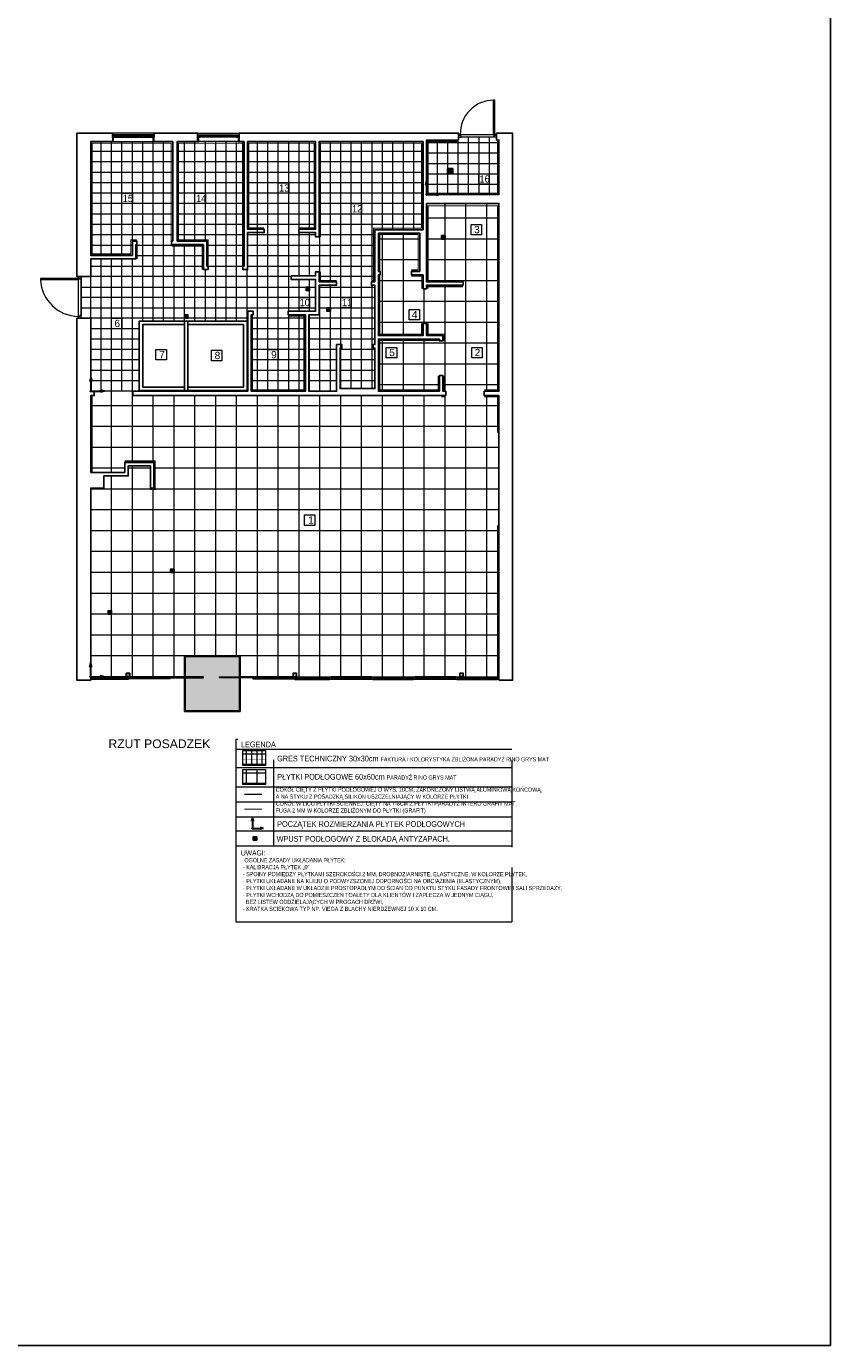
# Model space of a CAD drawing. Header units: centimetres. Extents: x 4120 to 19220, y -7417 to 180.
# Tile 159 of 223: x 16905 to 19220, y -7417 to -3618. Entities that reach past the tile are written whole.
import ezdxf

# ---------------------------------------------------------------- set-up
doc = ezdxf.new("R2010")
doc.units = ezdxf.units.CM
doc.linetypes.add('( Hidden )', pattern=[0.375, 0.25, -0.125])
doc.layers.add('!UWAGI', color=6, linetype='Continuous', plot=False)
doc.layers.add('A_Drzwi', color=30, linetype='Continuous', lineweight=20)
doc.layers.add('płytki posadzkowe', color=62, linetype='Continuous', lineweight=13)
for name, color, linetype in [('A_okna', 3, 'Continuous'), ('A_opisy', 7, 'Continuous'), ('A_Wyposażenie', 8, 'Continuous'), ('A_Ściany', 2, 'Continuous'), ('Komory', 8, 'Continuous'), ('URZĄDZENIA SANITARNE', 6, 'Continuous')]:
    doc.layers.add(name, color=color, linetype=linetype)
doc.styles.add('Arial', font='arial.ttf', dxfattribs={"height": 25})
doc.styles.add('style1', font='ARIALN.TTF', dxfattribs={"width": 0.9})

# ---------------------------------------------------------------- blocks, each defined once
blk = doc.blocks.new('strzałka początku')
at = {"layer": 'A_opisy', "linetype": 'ByBlock', "lineweight": 30}
h = blk.add_hatch(color=1, dxfattribs=at)
h.dxf.hatch_style = 2
h.paths.add_polyline_path([(-63.9, 51.2), (-66.8, 40.5), (-63.9, 41.3), (-61.1, 40.5)])
h = blk.add_hatch(color=1, dxfattribs=at)
h.dxf.hatch_style = 2
h.paths.add_polyline_path([(-65.1, 12.7), (-65.1, 12.6), (-65.1, 12.6), (-65.1, 12.5), (-65.1, 12.4), (-65.1, 12.4), (-65.1, 12.3), (-65, 12.3), (-65, 12.2), (-65, 12.2), (-65, 12.1), (-64.9, 12), (-64.9, 12), (-64.9, 11.9), (-64.8, 11.9), (-64.8, 11.9), (-64.7, 11.8), (-64.7, 11.8), (-64.6, 11.7), (-64.6, 11.7), (-64.5, 11.7), (-64.5, 11.6), (-64.4, 11.6), (-64.4, 11.6), (-64.3, 11.6), (-64.2, 11.5), (-64.2, 11.5), (-64.1, 11.5), (-64.1, 11.5), (-64, 11.5), (-63.9, 11.5), (-63.9, 11.5), (-63.8, 11.5), (-63.7, 11.5), (-63.7, 11.5), (-63.6, 11.5), (-63.6, 11.6), (-63.5, 11.6), (-63.4, 11.6), (-63.4, 11.6), (-63.3, 11.7), (-63.3, 11.7), (-63.2, 11.7), (-63.2, 11.8), (-63.1, 11.8), (-63.1, 11.9), (-63, 11.9), (-63, 11.9), (-63, 12), (-62.9, 12), (-62.9, 12.1), (-62.9, 12.2), (-62.8, 12.2), (-62.8, 12.3), (-62.8, 12.3), (-62.8, 12.4), (-62.8, 12.4), (-62.7, 12.5), (-62.7, 12.6), (-62.7, 12.6), (-62.7, 12.7), (-62.7, 12.8), (-62.7, 12.8), (-62.7, 12.9), (-62.8, 12.9), (-62.8, 13), (-62.8, 13.1), (-62.8, 13.1), (-62.8, 13.2), (-62.9, 13.2), (-62.9, 13.3), (-62.9, 13.4), (-63, 13.4), (-63, 13.5), (-63, 13.5), (-63.1, 13.5), (-63.1, 13.6), (-63.2, 13.6), (-63.2, 13.7), (-63.3, 13.7), (-63.3, 13.7), (-63.4, 13.8), (-63.4, 13.8), (-63.5, 13.8), (-63.6, 13.8), (-63.6, 13.9), (-63.7, 13.9), (-63.7, 13.9), (-63.8, 13.9), (-63.9, 13.9), (-63.9, 13.9), (-64, 13.9), (-64.1, 13.9), (-64.1, 13.9), (-64.2, 13.9), (-64.2, 13.9), (-64.3, 13.8), (-64.4, 13.8), (-64.4, 13.8), (-64.5, 13.8), (-64.5, 13.7), (-64.6, 13.7), (-64.6, 13.7), (-64.7, 13.6), (-64.7, 13.6), (-64.8, 13.5), (-64.8, 13.5), (-64.9, 13.5), (-64.9, 13.4), (-64.9, 13.4), (-65, 13.3), (-65, 13.2), (-65, 13.2), (-65, 13.1), (-65.1, 13.1), (-65.1, 13), (-65.1, 12.9), (-65.1, 12.9), (-65.1, 12.8), (-65.1, 12.8)])
h = blk.add_hatch(color=1, dxfattribs=at)
h.dxf.hatch_style = 2
h.paths.add_polyline_path([(-25.4, 12.7), (-36.1, 15.6), (-35.3, 12.7), (-36.1, 9.8)])
at = {"layer": 'A_opisy', "color": 1, "linetype": 'ByBlock', "lineweight": 30}
for p, q in [((-63.9, 51.2), (-66.8, 40.5)), ((-66.8, 40.5), (-63.9, 41.3)), ((-63.9, 51.2), (-61.1, 40.5)), ((-63.9, 41.3), (-63.9, 12.7)), ((-61.1, 40.5), (-63.9, 41.3)), ((-63.9, 12.7), (-35.3, 12.7)), ((-36.1, 15.6), (-35.3, 12.7)), ((-25.4, 12.7), (-36.1, 15.6)), ((-36.1, 9.8), (-35.3, 12.7)), ((-25.4, 12.7), (-36.1, 9.8)), ((-25.4, 12.7), (-25.2, 12.7))]:
    blk.add_line(p, q, dxfattribs=at)
blk.add_circle((-63.9, 12.7), 1.2, dxfattribs=at)
blk = doc.blocks.new('Rectangular Floor Drain 13')
at = {"layer": 'URZĄDZENIA SANITARNE', "color": 8}
for points in [[(-5, 5), (5, 5), (5, -5), (-5, -5)], [(-4, 4), (4, 4), (4, 3.2), (-4, 3.2)], [(-4, 2.2), (4, 2.2), (4, 1.4), (-4, 1.4)], [(-4, 0.4), (4, 0.4), (4, -0.4), (-4, -0.4)], [(-4, -1.4), (4, -1.4), (4, -2.2), (-4, -2.2)], [(-4, -3.2), (4, -3.2), (4, -4), (-4, -4)]]:
    blk.add_lwpolyline(points, close=True, dxfattribs=at)

msp = doc.modelspace()

# ---------------------------------------------------------------- hatches: boundary and pattern name
at = {"layer": 'A_Wyposażenie'}
h = msp.add_hatch(dxfattribs=at)
h.set_pattern_fill('GROUT', color=256, scale=0.5, style=0)
h.set_pattern_definition([(0, (5804.7516, -8.73), (0.635, 5.08), [0.635, -4.445]), (0, (5805.3866, -6.825), (0, 5.08), [0, -5.08]), (0, (5803.4816, -8.73), (1.905, 5.08), [0, -5.08]), (0, (5803.4816, -4.92), (5.08, 5.08), [1.27, -8.89]), (0, (5807.2916, -8.095), (0, 5.08), [0, -5.08]), (0, (5806.0216, -8.73), (1.27, 5.08), [0, -5.08]), (0, (5806.6566, -8.095), (0, 5.08), [0, -5.08]), (0, (5804.1166, -4.92), (0, 5.08), [0, -5.08])])
h.paths.add_polyline_path([(17517.79, -5432.73), (17361.79, -5432.73), (17361.79, -5588.73), (17517.79, -5588.73)])

# ---------------------------------------------------------------- linework, layer by layer
at = {"layer": 'A_Drzwi', "color": 30, "linetype": 'Continuous', "lineweight": 18}
for p, q in [((17193.79, -5490.73), (17093.79, -5490.73)), ((17193.79, -5493.73), (17093.79, -5493.73)), ((17093.79, -5495.73), (17193.79, -5495.73)), ((17193.79, -5498.73), (17093.79, -5498.73)), ((17676.79, -5490.73), (17776.79, -5490.73)), ((17677.29, -5498.73), (17776.79, -5498.73)), ((17681.29, -5493.73), (17776.79, -5493.73)), ((17776.79, -5495.73), (17681.29, -5495.73)), ((17897.79, -5490.73), (17780.79, -5490.73)), ((17897.79, -5493.73), (17780.79, -5493.73)), ((17780.79, -5495.73), (17897.79, -5495.73)), ((17897.79, -5498.73), (17780.79, -5498.73)), ((17897.79, -5498.73), (17897.79, -5490.73)), ((17897.79, -5490.73), (17901.79, -5490.73)), ((17897.79, -5495.73), (17897.79, -5493.73)), ((17901.79, -5498.73), (17897.79, -5498.73)), ((17901.79, -5490.73), (17901.79, -5498.73)), ((17901.79, -5490.73), (18018.79, -5490.73)), ((17901.79, -5493.73), (17901.79, -5495.73)), ((17901.79, -5493.73), (18018.79, -5493.73)), ((18018.79, -5495.73), (17901.79, -5495.73)), ((17901.79, -5498.73), (18018.79, -5498.73)), ((18018.79, -5498.73), (18018.79, -5490.73)), ((18018.79, -5490.73), (18022.79, -5490.73)), ((18018.79, -5495.73), (18018.79, -5493.73)), ((18022.79, -5498.73), (18018.79, -5498.73)), ((18022.79, -5490.73), (18022.79, -5498.73)), ((18139.79, -5490.73), (18022.79, -5490.73)), ((18022.79, -5493.73), (18022.79, -5495.73)), ((18139.79, -5493.73), (18022.79, -5493.73)), ((18022.79, -5495.73), (18139.79, -5495.73)), ((18139.79, -5498.73), (18022.79, -5498.73)), ((18139.79, -5498.73), (18139.79, -5490.73)), ((18139.79, -5490.73), (18143.79, -5490.73)), ((18139.79, -5495.73), (18139.79, -5493.73)), ((18143.79, -5498.73), (18139.79, -5498.73)), ((18143.79, -5490.73), (18143.79, -5498.73)), ((18143.79, -5490.73), (18260.79, -5490.73)), ((18143.79, -5493.73), (18143.79, -5495.73)), ((18143.79, -5493.73), (18260.79, -5493.73)), ((18260.79, -5495.73), (18143.79, -5495.73)), ((18143.79, -5498.73), (18260.79, -5498.73))]:
    msp.add_line(p, q, dxfattribs=at)
at = {"layer": 'A_Drzwi'}
for p, q in [((17193.21, -5490.73), (17197.21, -5490.73)), ((17193.79, -5498.73), (17193.79, -5490.73)), ((17193.79, -5495.73), (17193.79, -5493.73)), ((17197.79, -5498.73), (17193.79, -5498.73)), ((17197.79, -5496.73), (17197.79, -5490.73)), ((17197.79, -5490.73), (17197.79, -5498.73)), ((17202.79, -5496.73), (17197.79, -5496.73)), ((17202.79, -5490.73), (17202.79, -5496.73)), ((17202.79, -5493.73), (17319.29, -5493.73)), ((17318.79, -5496.73), (17202.79, -5496.73)), ((17414.79, -5490.73), (17298.79, -5490.73)), ((17298.79, -5493.73), (17298.79, -5490.73)), ((17298.79, -5493.73), (17414.79, -5493.73)), ((17318.79, -5496.73), (17318.79, -5493.73)), ((17414.79, -5493.73), (17414.79, -5490.73)), ((17460.29, -5490.73), (17576.29, -5490.73)), ((17460.29, -5493.73), (17460.29, -5490.73)), ((17576.29, -5493.73), (17460.29, -5493.73)), ((17672.29, -5493.73), (17555.79, -5493.73)), ((17556.29, -5496.73), (17556.29, -5493.73)), ((17556.29, -5496.73), (17672.29, -5496.73)), ((17576.29, -5493.73), (17576.29, -5490.73)), ((17672.29, -5490.73), (17672.29, -5496.73)), ((17672.29, -5496.73), (17677.29, -5496.73)), ((17677.29, -5496.73), (17677.29, -5490.73)), ((17677.29, -5490.73), (17677.29, -5498.73)), ((17677.29, -5498.73), (17681.29, -5498.73)), ((17681.37, -5490.73), (17677.37, -5490.73)), ((17681.29, -5498.73), (17681.29, -5490.73)), ((17681.29, -5495.73), (17681.29, -5493.73)), ((17776.79, -5490.73), (17780.79, -5490.73)), ((17776.79, -5498.73), (17776.79, -5490.73)), ((17776.79, -5498.73), (17776.79, -5490.73)), ((17776.79, -5490.73), (17780.79, -5490.73)), ((17776.79, -5498.73), (17776.79, -5498.73)), ((17780.79, -5498.73), (17776.79, -5498.73)), ((17780.79, -5490.73), (17780.79, -5498.73))]:
    msp.add_line(p, q, dxfattribs=at)
for points in [[(18258.29, -3929.88), (18258.29, -3937.73), (18250.43, -3937.73), (18250.43, -3933.81), (18252.79, -3933.81), (18252.79, -3929.88), (18258.29, -3929.88), (18252.79, -3929.87), (18252.79, -3830.88), (18249.64, -3830.88, 0.4236811), (18153.79, -3929.87), (18148.29, -3929.88), (18148.29, -3937.73), (18156.14, -3937.73), (18156.14, -3933.8), (18153.79, -3933.8), (18153.79, -3929.87), (18252.79, -3929.88), (18249.64, -3929.88), (18249.64, -3830.88), (18249.64, -3929.88), (18252.79, -3929.87), (18252.79, -3933.81), (18250.43, -3933.81), (18250.43, -3937.73), (18156.14, -3937.73)], [(17054.43, -4338.73), (17062.29, -4338.73), (17062.29, -4346.59), (17058.36, -4346.59), (17058.36, -4344.23), (17054.43, -4344.23), (17054.43, -4338.73), (17054.43, -4344.23), (16945.43, -4344.23), (16945.43, -4347.37, 0.4007983), (17054.43, -4453.23), (17054.43, -4458.73), (17062.29, -4458.73), (17062.29, -4450.87), (17058.36, -4450.87), (17058.36, -4453.23), (17054.43, -4453.23), (17054.43, -4344.23), (17054.43, -4347.38), (16945.43, -4347.37), (17054.43, -4347.38), (17054.43, -4344.23), (17058.36, -4344.23), (17058.36, -4346.59), (17062.29, -4346.59), (17062.29, -4450.87)]]:
    msp.add_lwpolyline(points, format="xyb", dxfattribs=at)
at = {"layer": 'A_Drzwi', "color": 30, "linetype": 'Continuous', "lineweight": 18}
for points in [[(17089.79, -5490.73), (17093.79, -5490.73), (17093.79, -5498.73), (17089.79, -5498.73)], [(18260.79, -5490.73), (18264.79, -5490.73), (18264.79, -5498.73), (18260.79, -5498.73)]]:
    msp.add_lwpolyline(points, close=True, dxfattribs=at)
at = {"layer": 'A_okna', "color": 30, "linetype": 'Continuous', "lineweight": 18}
for points in [[(17152.29, -3950.23), (17272.29, -3950.23), (17272.29, -3925.43), (17152.29, -3925.43), (17152.29, -3937.73), (17272.29, -3937.73), (17272.29, -3930.23), (17152.29, -3930.23), (17152.29, -3932.73), (17272.29, -3932.73), (17269.79, -3932.73), (17269.79, -3937.73), (17264.79, -3937.73), (17264.79, -3932.73), (17159.79, -3932.73), (17159.79, -3937.73), (17154.79, -3937.73), (17154.79, -3932.73), (17159.79, -3932.73), (17159.79, -3934.23), (17264.79, -3934.23), (17264.79, -3936.23), (17159.79, -3936.23), (17159.79, -3937.73), (17152.29, -3937.73)], [(17517.29, -3950.23), (17397.29, -3950.23), (17397.29, -3925.43), (17517.29, -3925.43), (17517.29, -3937.73), (17397.29, -3937.73), (17397.29, -3930.23), (17517.29, -3930.23), (17517.29, -3932.73), (17397.29, -3932.73), (17399.79, -3932.73), (17399.79, -3937.73), (17404.79, -3937.73), (17404.79, -3932.73), (17509.79, -3932.73), (17509.79, -3937.73), (17514.79, -3937.73), (17514.79, -3932.73), (17509.79, -3932.73), (17509.79, -3934.23), (17404.79, -3934.23), (17404.79, -3936.23), (17509.79, -3936.23), (17509.79, -3937.73), (17517.29, -3937.73)]]:
    msp.add_lwpolyline(points, close=True, dxfattribs=at)
at = {"layer": 'A_opisy', "lineweight": 18}
for points in [[(18206.79, -4042.73), (18236.79, -4042.73), (18236.79, -4072.73), (18206.79, -4072.73), (18206.79, -4042.73)], [(17179.79, -4098.73), (17209.79, -4098.73), (17209.79, -4128.73), (17179.79, -4128.73), (17179.79, -4098.73)], [(17389.79, -4098.73), (17419.79, -4098.73), (17419.79, -4128.73), (17389.79, -4128.73), (17389.79, -4098.73)], [(17629.79, -4068.73), (17659.79, -4068.73), (17659.79, -4098.73), (17629.79, -4098.73), (17629.79, -4068.73)], [(17839.79, -4128.73), (17869.79, -4128.73), (17869.79, -4158.73), (17839.79, -4158.73), (17839.79, -4128.73)], [(18185.17, -4188.47), (18215.17, -4188.47), (18215.17, -4218.47), (18185.17, -4218.47), (18185.17, -4188.47)], [(17689.79, -4398.73), (17719.79, -4398.73), (17719.79, -4428.73), (17689.79, -4428.73), (17689.79, -4398.73)], [(17809.79, -4398.73), (17839.79, -4398.73), (17839.79, -4428.73), (17809.79, -4428.73), (17809.79, -4398.73)], [(18006.76, -4433.47), (18036.76, -4433.47), (18036.76, -4463.47), (18006.76, -4463.47), (18006.76, -4433.47)], [(17149.79, -4458.73), (17179.79, -4458.73), (17179.79, -4488.73), (17149.79, -4488.73), (17149.79, -4458.73)], [(17277.67, -4548.65), (17307.67, -4548.65), (17307.67, -4578.65), (17277.67, -4578.65), (17277.67, -4548.65)], [(17437.26, -4551), (17467.26, -4551), (17467.26, -4581), (17437.26, -4581), (17437.26, -4551)], [(17599.79, -4548.73), (17629.79, -4548.73), (17629.79, -4578.73), (17599.79, -4578.73), (17599.79, -4548.73)], [(17940.75, -4542.43), (17970.75, -4542.43), (17970.75, -4572.43), (17940.75, -4572.43), (17940.75, -4542.43)], [(18186.61, -4542.51), (18216.61, -4542.51), (18216.61, -4572.51), (18186.61, -4572.51), (18186.61, -4542.51)], [(17705.43, -5025.01), (17735.43, -5025.01), (17735.43, -5055.01), (17705.43, -5055.01), (17705.43, -5025.01)]]:
    msp.add_lwpolyline(points, dxfattribs=at)
at = {"layer": 'A_opisy', "lineweight": 9}
for points in [[(17507.26, -5670.92), (17507.26, -6196.09)], [(17507.26, -5670.92), (18302.29, -5670.92)], [(18302.29, -5670.92), (18302.29, -6196.09)], [(17615.98, -5698.92), (17615.98, -5977.58)], [(17507.26, -5752.59), (18302.29, -5752.59)], [(17507.26, -5807.59), (18302.29, -5807.59)], [(17507.26, -5850.59), (18302.29, -5850.59)], [(17507.26, -5894.59), (18302.29, -5894.59)], [(17507.26, -5894.59), (18302.29, -5894.59)], [(17507.26, -5934.59), (18302.29, -5934.59)], [(17507.26, -6196.09), (18302.29, -6196.09)]]:
    msp.add_lwpolyline(points, dxfattribs=at)
at = {"layer": 'A_Wyposażenie'}
for points in [[(17519.79, -5430.73), (17359.79, -5430.73), (17359.79, -5590.73), (17519.79, -5590.73)], [(17517.79, -5432.73), (17361.79, -5432.73), (17361.79, -5588.73), (17517.79, -5588.73)]]:
    msp.add_lwpolyline(points, close=True, dxfattribs=at)
at = {"layer": 'A_Ściany', "color": 7}
for points in [[(17089.79, -4338.73), (17050.29, -4338.73), (17050.29, -3925.73), (17152.29, -3925.73), (17152.29, -3937.73), (17154.79, -3937.73), (17154.79, -3950.23), (17089.79, -3950.23), (17089.79, -4277.73), (17209.79, -4277.73), (17209.79, -4236.73), (17222.79, -4236.73), (17222.79, -4246.73), (17219.79, -4246.73), (17219.79, -4287.73), (17089.79, -4287.73), (17089.79, -4338.73)], [(18264.79, -5500.73), (18304.29, -5500.73), (18304.29, -3925.73), (18258.29, -3925.73), (18258.29, -3945.73), (18264.79, -3945.73), (18264.79, -4102.73), (18056.79, -4102.73), (18056.79, -3945.73), (18148.29, -3945.73), (18148.29, -3925.73), (17517.29, -3925.73), (17517.29, -3937.73), (17514.79, -3937.73), (17514.79, -3950.23), (17531.29, -3950.23), (17531.29, -4308.73), (17527.79, -4308.73), (17527.79, -4318.73), (17541.29, -4318.73), (17541.29, -4212.23), (17589.29, -4212.23), (17589.29, -4202.23), (17541.29, -4202.23), (17541.29, -3950.23), (17737.29, -3950.23), (17737.29, -4202.23), (17689.29, -4202.23), (17689.29, -4212.23), (17737.29, -4212.23), (17737.29, -4224.73), (17747.29, -4224.73), (17747.29, -3950.23), (18046.79, -3950.23), (18046.79, -4203.73), (17907.79, -4203.73), (17907.79, -4353.73), (17897.79, -4353.73), (17897.79, -4363.73), (17907.79, -4363.73), (17907.79, -4534.73), (17902.79, -4534.73), (17902.79, -4544.73), (17907.79, -4544.73), (17907.79, -4661.23), (17807.79, -4661.23), (17807.79, -4544.73), (17812.79, -4544.73), (17812.79, -4534.73), (17797.79, -4534.73), (17797.79, -4668.73), (17717.79, -4668.73), (17717.79, -4448.73), (17747.29, -4448.73), (17747.29, -4363.73), (17797.79, -4363.73), (17797.79, -4353.73), (17747.29, -4353.73), (17747.29, -4324.73), (17737.29, -4324.73), (17737.29, -4336.73), (17667.29, -4336.73), (17667.29, -4346.73), (17737.29, -4346.73), (17737.29, -4438.73), (17657.79, -4438.73), (17657.79, -4448.73), (17707.79, -4448.73), (17707.79, -4668.73), (17551.79, -4668.73), (17551.79, -4448.73), (17557.79, -4448.73), (17557.79, -4438.73), (17541.79, -4438.73), (17541.79, -4668.73), (17210.79, -4668.73), (17210.79, -4681.23), (18111.79, -4681.23), (18111.79, -4668.73), (18103.79, -4668.73), (18103.79, -4623.73), (18093.79, -4623.73), (18093.79, -4668.73), (17917.79, -4668.73), (17917.79, -4518.73), (18093.79, -4518.73), (18093.79, -4523.73), (18103.79, -4523.73), (18103.79, -4508.73), (18056.79, -4508.73), (18056.79, -4473.73), (18046.79, -4473.73), (18046.79, -4508.73), (17917.79, -4508.73), (17917.79, -4333.73), (17922.79, -4333.73), (17922.79, -4323.73), (17917.79, -4323.73), (17917.79, -4213.73), (18036.79, -4213.73), (18036.79, -4323.73), (18012.79, -4323.73), (18012.79, -4333.73), (18046.79, -4333.73), (18046.79, -4373.73), (18056.79, -4373.73), (18056.79, -4363.73), (18161.79, -4363.73), (18161.79, -4353.73), (18056.79, -4353.73), (18056.79, -4128.23), (18264.79, -4128.23), (18264.79, -4668.73), (18222.79, -4668.73), (18222.79, -4681.23), (18264.79, -4681.23), (18264.79, -5498.73)], [(17325.79, -3950.23), (17269.79, -3950.23), (17269.79, -3937.73), (17272.29, -3937.73), (17272.29, -3925.73), (17397.29, -3925.73), (17397.29, -3937.73), (17399.79, -3937.73), (17399.79, -3950.23), (17338.29, -3950.23), (17338.29, -4236.73), (17424.29, -4236.73), (17424.29, -4308.73), (17427.79, -4308.73), (17427.79, -4318.73), (17414.29, -4318.73), (17414.29, -4246.73), (17322.79, -4246.73), (17322.79, -4236.73), (17325.79, -4236.73), (17325.79, -3950.23)], [(18264.79, -4353.73), (18261.79, -4353.73), (18261.79, -4363.73), (18264.79, -4363.73)]]:
    msp.add_lwpolyline(points, dxfattribs=at)
msp.add_lwpolyline([(17089.79, -4902.73), (17117.79, -4902.73), (17117.79, -4902.73), (17187.79, -4902.73), (17187.79, -4873.73), (17271.79, -4873.73), (17271.79, -4947.73), (17261.79, -4947.73), (17261.79, -4883.73), (17197.79, -4883.73), (17197.79, -4912.73), (17127.79, -4912.73), (17127.79, -4947.73), (17089.79, -4947.73), (17089.79, -5500.73), (17050.29, -5500.73), (17050.29, -4458.73), (17089.79, -4458.73), (17089.79, -4668.73), (17099.79, -4668.73), (17099.79, -4681.23), (17089.79, -4681.23)], close=True, dxfattribs=at)
at = {"layer": 'A_Ściany'}
for points in [[(17192.29, -5490.73), (17202.29, -5490.73), (17202.29, -5480.73), (17192.29, -5480.73)], [(17201.89, -5481.13), (17192.69, -5481.13), (17192.69, -5490.33), (17201.89, -5490.33)], [(17682.29, -5490.73), (17672.29, -5490.73), (17672.29, -5480.73), (17682.29, -5480.73)], [(17672.69, -5481.13), (17681.89, -5481.13), (17681.89, -5490.33), (17672.69, -5490.33)], [(18152.29, -5490.73), (18162.29, -5490.73), (18162.29, -5480.73), (18152.29, -5480.73)], [(18161.89, -5481.13), (18152.69, -5481.13), (18152.69, -5490.33), (18161.89, -5490.33)]]:
    msp.add_lwpolyline(points, close=True, dxfattribs=at)
at = {"layer": 'Komory'}
for points in [[(17359.79, -4476.73), (17359.79, -4466.73), (17369.79, -4466.73), (17369.79, -4666.73), (17229.79, -4666.73), (17229.79, -4466.73), (17359.79, -4466.73), (17359.79, -4476.73), (17239.79, -4476.73), (17239.79, -4656.73), (17359.79, -4656.73), (17359.79, -4476.73)], [(17369.79, -4476.73), (17369.79, -4466.73), (17539.79, -4466.73), (17539.79, -4666.73), (17359.79, -4666.73), (17359.79, -4466.73), (17369.79, -4466.73), (17369.79, -4476.73), (17369.79, -4476.73), (17369.79, -4656.73), (17529.79, -4656.73), (17529.79, -4476.73)]]:
    msp.add_lwpolyline(points, close=True, dxfattribs=at)
at = {"layer": 'płytki posadzkowe', "transparency": 33554610}
for p, q in [((17528.09, -5727.74), (17592.97, -5727.74)), ((17528.09, -5742.74), (17592.97, -5742.74))]:
    msp.add_line(p, q, dxfattribs=at)
at = {"layer": 'płytki posadzkowe'}
for p, q in [((17528.09, -5767.28), (17592.97, -5767.28)), ((17537.61, -5757.57), (17537.61, -5801.02)), ((17567.61, -5757.57), (17567.61, -5801.02)), ((17528.09, -5797.28), (17592.97, -5797.28))]:
    msp.add_line(p, q, dxfattribs=at)
at = {"layer": 'płytki posadzkowe', "transparency": 33554610}
for points in [[(17119.79, -4277.73), (17119.79, -3950.23)], [(17149.79, -4277.73), (17149.79, -3950.23)], [(17179.79, -4277.73), (17179.79, -3950.23)], [(17209.79, -4236.73), (17209.79, -3950.23)], [(17239.79, -4466.73), (17239.79, -3950.23)], [(17269.79, -4466.73), (17269.79, -3950.23)], [(17299.79, -4466.73), (17299.79, -3950.23)], [(17359.79, -4236.73), (17359.79, -3950.23)], [(17389.79, -4236.73), (17389.79, -3950.23)], [(17419.79, -4236.73), (17419.79, -3950.23)], [(17449.79, -4466.73), (17449.79, -3950.23)], [(17479.79, -4466.73), (17479.79, -3950.23)], [(17509.79, -4466.73), (17509.79, -3950.23)], [(17528.31, -4308.73), (17528.31, -3950.23)], [(17569.79, -4668.73), (17569.79, -3950.23)], [(17599.79, -4668.73), (17599.79, -3950.23)], [(17629.79, -4668.73), (17629.79, -3950.23)], [(17659.79, -4438.73), (17659.79, -3950.23)], [(17689.79, -4202.23), (17689.79, -3950.23)], [(17719.79, -4202.23), (17719.79, -3950.23)], [(17749.79, -4353.73), (17749.79, -3950.23)], [(17779.79, -4353.73), (17779.79, -3950.23)], [(17809.79, -4661.23), (17809.79, -3950.23)], [(17839.79, -4661.23), (17839.79, -3950.23)], [(17869.79, -4661.23), (17869.79, -3950.23)], [(17899.79, -4353.73), (17899.79, -3950.23)], [(17929.79, -4203.73), (17929.79, -3950.23)], [(17959.79, -4203.73), (17959.79, -3950.23)], [(17989.79, -4203.73), (17989.79, -3950.23)], [(18019.79, -4203.73), (18019.79, -3950.23)], [(18086.79, -3945.73), (18086.79, -4102.73)], [(18116.79, -3945.73), (18116.79, -4102.73)], [(18146.79, -3945.73), (18146.79, -4102.73)], [(18176.79, -3937.73), (18176.79, -4102.73)], [(18206.79, -3937.73), (18206.79, -4102.73)], [(18236.79, -3937.73), (18236.79, -4102.73)], [(17325.79, -3978.73), (17089.79, -3978.73)], [(17531.29, -3978.73), (17338.29, -3978.73)], [(17737.29, -3978.73), (17541.29, -3978.73)], [(18046.79, -3978.73), (17747.29, -3978.73)], [(18056.79, -3952.73), (18264.79, -3952.73)], [(18056.79, -3982.73), (18264.79, -3982.73)], [(17325.79, -4008.73), (17089.79, -4008.73)], [(17531.29, -4008.73), (17338.29, -4008.73)], [(17737.29, -4008.73), (17541.29, -4008.73)], [(18046.79, -4008.73), (17747.29, -4008.73)], [(18056.79, -4012.73), (18264.79, -4012.73)], [(17325.79, -4038.73), (17089.79, -4038.73)], [(17531.29, -4038.73), (17338.29, -4038.73)], [(17737.29, -4038.73), (17541.29, -4038.73)], [(18046.79, -4038.73), (17747.29, -4038.73)], [(18056.79, -4042.73), (18264.79, -4042.73)], [(17325.79, -4068.73), (17089.79, -4068.73)], [(17325.79, -4098.73), (17089.79, -4098.73)], [(17531.29, -4068.73), (17338.29, -4068.73)], [(17531.29, -4098.73), (17338.29, -4098.73)], [(17737.29, -4068.73), (17541.29, -4068.73)], [(17737.29, -4098.73), (17541.29, -4098.73)], [(18046.79, -4068.73), (17747.29, -4068.73)], [(18046.79, -4098.73), (17747.29, -4098.73)], [(18056.79, -4072.73), (18264.79, -4072.73)], [(17325.79, -4128.73), (17089.79, -4128.73)], [(17531.29, -4128.73), (17338.29, -4128.73)], [(17737.29, -4128.73), (17541.29, -4128.73)], [(18046.79, -4128.73), (17747.29, -4128.73)], [(17325.79, -4158.73), (17089.79, -4158.73)], [(17531.29, -4158.73), (17338.29, -4158.73)], [(17737.29, -4158.73), (17541.29, -4158.73)], [(18046.79, -4158.73), (17747.29, -4158.73)], [(17325.79, -4188.73), (17089.79, -4188.73)], [(17531.29, -4188.73), (17338.29, -4188.73)], [(17737.29, -4188.73), (17541.29, -4188.73)], [(17689.79, -4336.73), (17689.79, -4212.23)], [(17719.79, -4336.73), (17719.79, -4212.23)], [(18046.79, -4188.73), (17747.29, -4188.73)], [(17325.79, -4218.73), (17089.79, -4218.73)], [(17089.79, -4248.73), (17209.79, -4248.73)], [(17219.79, -4248.73), (17414.29, -4248.73)], [(17329.79, -4466.73), (17329.79, -4246.73)], [(17531.29, -4218.73), (17338.29, -4218.73)], [(17359.79, -4466.73), (17359.79, -4246.73)], [(17389.79, -4466.73), (17389.79, -4246.73)], [(17424.29, -4248.73), (17531.29, -4248.73)], [(17737.29, -4218.73), (17541.29, -4218.73)], [(17541.29, -4248.73), (17907.55, -4248.73)], [(17907.55, -4218.73), (17747.29, -4218.73)], [(17119.79, -4668.73), (17119.79, -4287.73)], [(17149.79, -4668.73), (17149.79, -4287.73)], [(17179.79, -4668.73), (17179.79, -4287.73)], [(17209.79, -4668.73), (17209.79, -4287.73)], [(17414.29, -4278.73), (17219.79, -4278.73)], [(17531.29, -4278.73), (17424.29, -4278.73)], [(17907.55, -4278.73), (17541.29, -4278.73)], [(17089.79, -4308.73), (17414.29, -4308.73)], [(17419.79, -4466.73), (17419.79, -4318.73)], [(17427.55, -4308.73), (17527.55, -4308.73)], [(17539.79, -4668.73), (17539.79, -4318.73)], [(17541.29, -4308.73), (17907.79, -4308.73)], [(17062.05, -4458.73), (17062.05, -4338.73)], [(17089.79, -4458.73), (17089.79, -4338.73)], [(17667.29, -4338.73), (17089.79, -4338.73)], [(17689.79, -4438.73), (17689.79, -4346.73)], [(17719.79, -4438.73), (17719.79, -4346.73)], [(17907.55, -4338.73), (17747.29, -4338.73)], [(17749.79, -4668.73), (17749.79, -4363.73)], [(17779.79, -4668.73), (17779.79, -4363.73)], [(17899.79, -4661.23), (17899.79, -4363.73)], [(17062.05, -4368.73), (17737.29, -4368.73)], [(17737.29, -4398.73), (17062.05, -4398.73)], [(17747.29, -4368.73), (17908.02, -4368.73)], [(17907.55, -4398.73), (17747.29, -4398.73)], [(17062.05, -4428.73), (17737.29, -4428.73)], [(17747.29, -4428.73), (17907.79, -4428.73)], [(17541.79, -4458.73), (17089.79, -4458.73)], [(17707.79, -4458.73), (17551.79, -4458.73)], [(17659.79, -4668.73), (17659.79, -4448.73)], [(17689.79, -4668.73), (17689.79, -4448.73)], [(17707.6, -4668.73), (17707.6, -4448.73)], [(17907.55, -4458.73), (17717.79, -4458.73)], [(17719.79, -4668.73), (17719.79, -4448.73)], [(17229.79, -4488.73), (17089.79, -4488.73)], [(17229.79, -4518.73), (17089.79, -4518.73)], [(17707.79, -4488.73), (17551.79, -4488.73)], [(17707.79, -4518.73), (17551.79, -4518.73)], [(17907.31, -4488.73), (17717.79, -4488.73)], [(17907.55, -4518.73), (17717.79, -4518.73)], [(17929.79, -4668.73), (17929.79, -4518.73)], [(17229.79, -4548.73), (17089.79, -4548.73)], [(17707.79, -4548.73), (17551.79, -4548.73)], [(17797.79, -4548.73), (17717.79, -4548.73)], [(17907.31, -4548.73), (17807.79, -4548.73)], [(17229.79, -4578.73), (17089.79, -4578.73)], [(17707.79, -4578.73), (17551.79, -4578.73)], [(17797.79, -4578.73), (17717.79, -4578.73)], [(17907.55, -4578.73), (17807.79, -4578.73)], [(17229.79, -4608.73), (17089.79, -4608.73)], [(17707.79, -4608.73), (17551.79, -4608.73)], [(17797.79, -4608.73), (17717.79, -4608.73)], [(17907.55, -4608.73), (17807.79, -4608.73)], [(17229.79, -4638.73), (17089.55, -4638.73)], [(17210.79, -4668.73), (17099.79, -4668.73)], [(17707.79, -4638.73), (17551.79, -4638.73)], [(17797.79, -4638.73), (17717.79, -4638.73)], [(17907.55, -4638.73), (17807.79, -4638.73)]]:
    msp.add_lwpolyline(points, dxfattribs=at)
at = {"layer": 'płytki posadzkowe', "linetype": '( Hidden )', "ltscale": 40, "transparency": 33554610, "const_width": 3}
for points in [[(18148.29, -3949.73), (18060.79, -3949.73), (18060.79, -4098.73), (18260.79, -4098.73), (18260.79, -3945.73)], [(17222.55, -4232.73), (17205.55, -4232.73), (17205.55, -4273.73), (17093.55, -4273.73), (17093.55, -3954.23), (17321.55, -3954.23), (17321.55, -4236.73)], [(17428.05, -4308.73), (17428.05, -4232.73), (17342.05, -4232.73), (17342.05, -3954.23), (17527.05, -3954.23), (17527.05, -4308.73)], [(17589.05, -4198.23), (17545.05, -4198.23), (17545.05, -3954.23), (17733.05, -3954.23), (17733.05, -4198.23), (17689.05, -4198.23)], [(17751.05, -4224.73), (17751.05, -3954.23), (18042.55, -3954.23), (18042.55, -4199.73), (17903.55, -4199.73), (17903.55, -4349.73), (17897.55, -4349.73)], [(17223.79, -4287.73), (17223.79, -4246.73)], [(17322.79, -4250.73), (17410.29, -4250.73), (17410.29, -4318.73)], [(17797.55, -4349.73), (17751.05, -4349.73), (17751.05, -4324.73)], [(17555.55, -4448.73), (17555.55, -4664.73), (17703.55, -4664.73), (17703.55, -4452.73), (17657.55, -4452.73)], [(17532.22, -5829.48), (17583.22, -5829.48)]]:
    msp.add_lwpolyline(points, dxfattribs=at)
at = {"layer": 'płytki posadzkowe', "linetype": '( Hidden )', "ltscale": 80, "transparency": 33554687, "const_width": 3}
for points in [[(18260.79, -4350.73), (18260.79, -4134.73), (18060.79, -4134.73), (18060.79, -4349.73), (18161.55, -4349.73)], [(17921.79, -4323.73), (17921.79, -4217.73), (18032.79, -4217.73), (18032.79, -4319.73), (18012.79, -4319.73)], [(18042.55, -4473.73), (18042.55, -4504.73), (17921.79, -4504.73), (17921.79, -4333.73)], [(18012.79, -4337.73), (18042.79, -4337.73), (18042.79, -4373.73)], [(18161.55, -4367.73), (18060.55, -4367.73), (18060.55, -4373.73)], [(18260.79, -4363.73), (18260.79, -4664.73), (18222.79, -4664.73)], [(18107.79, -4523.73), (18107.79, -4504.73), (18060.79, -4504.73), (18060.79, -4473.73)], [(18093.79, -4522.73), (17921.79, -4522.73), (17921.79, -4664.73), (18089.79, -4664.73), (18089.79, -4623.73)], [(18111.79, -4664.73), (18107.79, -4664.73), (18107.79, -4623.73)], [(17093.79, -4681.23), (17093.79, -4902.73)], [(18111.79, -4685.23), (18098.78, -4685.23)], [(18222.79, -4685.23), (18260.79, -4685.23), (18260.79, -4788.02)], [(17187.79, -4869.73), (17275.79, -4869.73), (17275.79, -4951.73), (17261.79, -4951.73)], [(18260.79, -5490.73), (18260.79, -5055.02)], [(17532.22, -5872.29), (17583.22, -5872.29)]]:
    msp.add_lwpolyline(points, dxfattribs=at)
at = {"layer": 'płytki posadzkowe'}
for points in [[(18109.79, -4353.73), (18109.79, -4128.23)], [(18169.79, -5490.73), (18169.79, -4128.23)], [(18229.79, -4668.73), (18229.79, -4128.23)], [(18264.79, -4170.73), (18056.79, -4170.73)], [(17929.79, -4508.73), (17929.79, -4213.73)], [(17989.79, -4508.73), (17989.79, -4213.73)], [(18036.79, -4230.73), (17917.79, -4230.73)], [(18264.79, -4230.73), (18056.79, -4230.73)], [(18036.79, -4290.73), (17917.79, -4290.73)], [(18264.79, -4290.73), (18056.79, -4290.73)], [(18046.79, -4350.73), (17917.79, -4350.73)], [(18264.79, -4350.73), (18056.79, -4350.73)], [(18109.79, -4668.73), (18109.79, -4363.73)], [(18049.79, -4473.73), (18049.79, -4373.73)], [(18264.79, -4410.73), (17917.79, -4410.73)], [(18264.79, -4470.73), (17917.79, -4470.73)], [(17989.79, -4668.73), (17989.79, -4518.73)], [(18049.79, -4668.73), (18049.79, -4518.73)], [(18264.79, -4530.73), (17917.79, -4530.73)], [(18264.79, -4590.73), (17917.79, -4590.73)], [(17149.79, -4902.73), (17149.79, -4668.73)], [(17209.79, -4873.73), (17209.79, -4668.73)], [(18093.79, -4650.73), (17917.79, -4650.73)], [(18264.79, -4650.73), (18103.79, -4650.73)], [(17269.79, -4873.73), (17269.79, -4681.23)], [(17329.79, -5400.73), (17329.79, -4681.23)], [(17329.79, -5490.73), (17329.79, -4681.23)], [(17389.79, -5430.73), (17389.79, -4681.23)], [(17449.79, -5430.73), (17449.79, -4681.23)], [(17509.79, -5430.73), (17509.79, -4681.23)], [(17569.79, -5490.73), (17569.79, -4681.23)], [(17629.79, -5490.73), (17629.79, -4681.23)], [(17689.79, -5490.73), (17689.79, -4681.23)], [(17749.79, -5490.73), (17749.79, -4681.23)], [(17809.79, -5490.73), (17809.79, -4681.23)], [(17869.79, -5490.73), (17869.79, -4681.23)], [(17929.79, -5490.73), (17929.79, -4681.23)], [(17989.79, -5490.73), (17989.79, -4681.23)], [(18049.79, -5490.73), (18049.79, -4681.23)], [(18109.79, -5490.73), (18109.79, -4681.23)], [(18229.79, -5490.73), (18229.79, -4681.23)], [(18264.79, -4710.73), (17089.79, -4710.73)], [(18264.79, -4770.73), (17089.79, -4770.73)], [(18264.79, -4830.73), (17089.79, -4830.73)], [(17187.79, -4890.73), (17089.79, -4890.73)], [(17261.79, -4890.73), (17197.79, -4890.73)], [(17209.79, -5490.73), (17209.79, -4883.73)], [(18264.79, -4890.73), (17271.79, -4890.73)], [(17149.79, -5490.73), (17149.79, -4912.73)], [(18264.79, -4950.73), (17089.79, -4950.73)], [(17269.79, -5490.73), (17269.79, -4947.73)], [(18264.79, -5010.73), (17089.79, -5010.73)], [(18264.79, -5070.73), (17089.79, -5070.73)], [(18264.79, -5130.73), (17089.79, -5130.73)], [(18264.79, -5190.73), (17089.79, -5190.73)], [(18264.79, -5250.73), (17089.79, -5250.73)], [(18264.79, -5310.73), (17089.79, -5310.73)], [(18264.79, -5370.73), (17089.79, -5370.73)], [(17359.79, -5430.73), (17089.79, -5430.73)], [(18264.79, -5430.73), (17519.79, -5430.73)], [(17359.79, -5490.73), (17202.29, -5490.73)], [(17672.29, -5490.73), (17519.79, -5490.73)]]:
    msp.add_lwpolyline(points, dxfattribs=at)
msp.add_lwpolyline([(17592.97, -5801.02), (17528.09, -5801.02), (17528.09, -5757.57), (17592.97, -5757.57)], close=True, dxfattribs=at)
at = {"layer": 'płytki posadzkowe', "color": 7}
msp.add_lwpolyline([(17592.97, -5801.02), (17528.09, -5801.02), (17528.09, -5757.57), (17592.97, -5757.57)], close=True, dxfattribs=at)

# ---------------------------------------------------------------- block references
at = {"layer": 'płytki posadzkowe', "transparency": 33554610}
for p in [(18120.72, -4115.43), (17153.72, -4681.43)]:
    msp.add_blockref('strzałka początku', p, dxfattribs=at)
at = {"layer": 'płytki posadzkowe'}
msp.add_blockref('strzałka początku', (17153.48, -5503.43), dxfattribs=at)
at = {"layer": 'płytki posadzkowe', "xscale": 0.8, "yscale": 0.8, "zscale": 0.8}
msp.add_blockref('strzałka początku', (17606.56, -5937.73), dxfattribs=at)
at = {"layer": 'URZĄDZENIA SANITARNE', "xscale": 1.5, "yscale": 1.5, "zscale": 150, "rotation": 90.00000000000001}
msp.add_blockref('Rectangular Floor Drain 13', (18124.29, -4035.23), dxfattribs=at)
at = {"layer": 'URZĄDZENIA SANITARNE', "zscale": 100}
for p, rotation in [((18104.79, -4225.73), 90.00000000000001), ((17364.79, -4453.73), 360), ((17324.79, -5185.73), 90.00000000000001), ((17144.79, -5305.73), 90.00000000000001), ((17562.74, -5956.43), 180)]:
    msp.add_blockref('Rectangular Floor Drain 13', p, dxfattribs=dict(at, rotation=rotation))
at = {"layer": 'URZĄDZENIA SANITARNE', "xscale": -1, "zscale": 100, "rotation": 270}
for p in [(17714.79, -4373.73), (17774.79, -4433.73)]:
    msp.add_blockref('Rectangular Floor Drain 13', p, dxfattribs=at)

# ---------------------------------------------------------------- texts
at = {"layer": 'A_opisy', "lineweight": 0, "style": 'Arial'}
msp.add_text('RZUT POSADZEK', height=25, dxfattribs=at).set_placement((17140.82, -5696.31))
at = {"layer": 'A_opisy', "lineweight": 18, "char_height": 21, "width": 593.4214, "attachment_point": 1, "style": 'Arial'}
for s, insert in [('\\W0.9;16', (18209, -4047.07)), ('\\W0.9;13', (17632, -4073.07)), ('\\W0.9;15', (17182.07, -4103.07)), ('\\W0.9;14', (17393.2, -4103.07)), ('\\W0.9;12', (17842.05, -4133.07)), ('3', (18193.38, -4192.81)), ('\\W0.9;10', (17691.12, -4403.07)), ('\\W0.9;11', (17813.02, -4403.07)), ('4', (18014.13, -4437.81)), ('6', (17158.03, -4463.07)), ('7', (17286.91, -4552.99)), ('8', (17446.5, -4555.34)), ('9', (17609, -4553.07)), ('5', (17948.97, -4546.77)), ('2', (18195.07, -4546.84)), ('1', (17715.64, -5029.35))]:
    msp.add_mtext(s, dxfattribs=dict(at, insert=insert))
at = {"layer": 'A_opisy', "color": 7, "lineweight": 9, "attachment_point": 1, "style": 'style1'}
for s, insert, char_height, width in [('GRES TECHNICZNY 30x30cm \\H0.73495x;FAKTURA I KOLORYSTYKA ZBLIŻONA \\H0.999995x;PARADYŻ RINO GRYS MAT', (17626.49, -5718.29, 0), 16.3277, 651.6239), ('PŁYTKI PODŁOGOWE 60x60cm \\H0.73495x;PARADYŻ RINO GRYS MAT ', (17626.49, -5770.65, 0), 16.3277, 597.4155), ('COKÓŁ CIĘTY Z PŁYTKI PODŁOGOWEJ O WYS. 10CM, ZAKOŃCZONY LISTWĄ ALUMINIOWĄ KOŃCOWĄ,\\PA NA STYKU Z POSADZKĄ SILIKON USZCZELNIAJĄCY W KOLORZE PŁYTKI\\PCOKÓŁ W LICU PŁYTKI ŚCIENNEJ, CIĘTY NA 7-8CM Z PŁYTKI PARADYŻ INTERO GRAFIT MAT, \\PFUGA 2 MM W KOLORZE ZBLIŻONYM DO PŁYTKI (GRAFIT)', (17622.46, -5809.95, 0), 12, 676.0873), ('POCZĄTEK ROZMIERZANIA PŁYTEK PODŁOGOWYCH', (17626.49, -5906.73, 0), 16.3277, 597.4155)]:
    msp.add_mtext(s, dxfattribs=dict(at, insert=insert, char_height=char_height, width=width))

# ---------------------------------------------------------------- next in the draw order: texts
at = {"layer": 'A_opisy', "color": 7, "lineweight": 18, "width": 775.2392, "attachment_point": 1, "style": 'style1', "bg_fill": 2}
for s, insert, char_height in [('LEGENDA\\P^I', (17522.19, -5677.46, 0), 16.328), ('{\\H0.918683x;UWAGI:}\\P^I', (17522.19, -5990.48, 0), 16.3277)]:
    msp.add_mtext(s, dxfattribs=dict(at, insert=insert, char_height=char_height))

# ---------------------------------------------------------------- next in the draw order: linework, layer by layer
at = {"layer": '!UWAGI'}
msp.add_lwpolyline([(19219.7, -7416.68), (4119.7, -7416.68), (4119.7, 180), (19219.7, 180)], close=True, dxfattribs=at)
at = {"layer": 'A_opisy', "lineweight": 9}
for points in [[(17507.26, -5698.92), (18302.29, -5698.92)], [(17507.26, -5977.58), (18302.29, -5977.58)], [(17507.26, -5977.58), (18302.29, -5977.58)]]:
    msp.add_lwpolyline(points, dxfattribs=at)
at = {"layer": 'płytki posadzkowe', "transparency": 33554610}
for p, q in [((17528.09, -5712.74), (17592.97, -5712.74)), ((17537.61, -5703.03), (17537.61, -5746.48)), ((17552.61, -5703.03), (17552.61, -5746.48)), ((17567.61, -5703.03), (17567.61, -5746.48)), ((17582.61, -5703.03), (17582.61, -5746.48))]:
    msp.add_line(p, q, dxfattribs=at)
at = {"layer": 'płytki posadzkowe'}
msp.add_lwpolyline([(17592.97, -5746.48), (17528.09, -5746.48), (17528.09, -5703.03), (17592.97, -5703.03)], close=True, dxfattribs=at)
at = {"layer": 'płytki posadzkowe', "color": 7}
msp.add_lwpolyline([(17592.97, -5746.48), (17528.09, -5746.48), (17528.09, -5703.03), (17592.97, -5703.03)], close=True, dxfattribs=at)

# ---------------------------------------------------------------- next in the draw order: texts
at = {"layer": 'A_opisy', "color": 7, "lineweight": 9, "attachment_point": 1, "style": 'style1'}
for s, insert, char_height, width in [('WPUST PODŁOGOWY Z BLOKADĄ ANTYZAPACH.^I', (17625.03, -5949.32, 0), 16.3277, 776.1169), (' OGÓLNE ZASADY UKŁADANIA PŁYTEK:\\P- KALIBRACJA PŁYTEK {\\fArial|b0|i0|c238|p34;„}0{\\fArial|b0|i0|c238|p34;”}  \\P- SPOINY POMIĘDZY PŁYTKAMI SZEROKOŚCI 2 MM, DROBNOZIARNISTE, ELASTYCZNE, W KOLORZE PŁYTEK,\\P- PŁYTKI UKŁADANE NA KLEJU O PODWYŻSZONEJ ODPORNOŚCI NA OBCIĄŻENIA (ELASTYCZNYM),\\P- PŁYTKI UKŁADANE W UKŁADZIE PROSTOPADŁYM DO ŚCIAN OD PUNKTU STYKU FASADY FRONTOWEJ SALI SPRZEDAŻY,\\P- PŁYTKI WCHODZĄ DO POMIESZCZEŃ TOALETY DLA KLIENTÓW I ZAPLECZA W JEDNYM CIĄGU,\\P  BEZ LISTEW ODDZIELAJĄCYCH W PROGACH DRZWI,\\P- KRATKA ŚCIEKOWA TYP NP. VIEGA Z BLACHY NIERDZEWNEJ 10 X 10 CM.  ^I ^I', (17528.08, -6013.15, 0), 12, 773.8752)]:
    msp.add_mtext(s, dxfattribs=dict(at, insert=insert, char_height=char_height, width=width))

doc.saveas('drawing.dxf')
